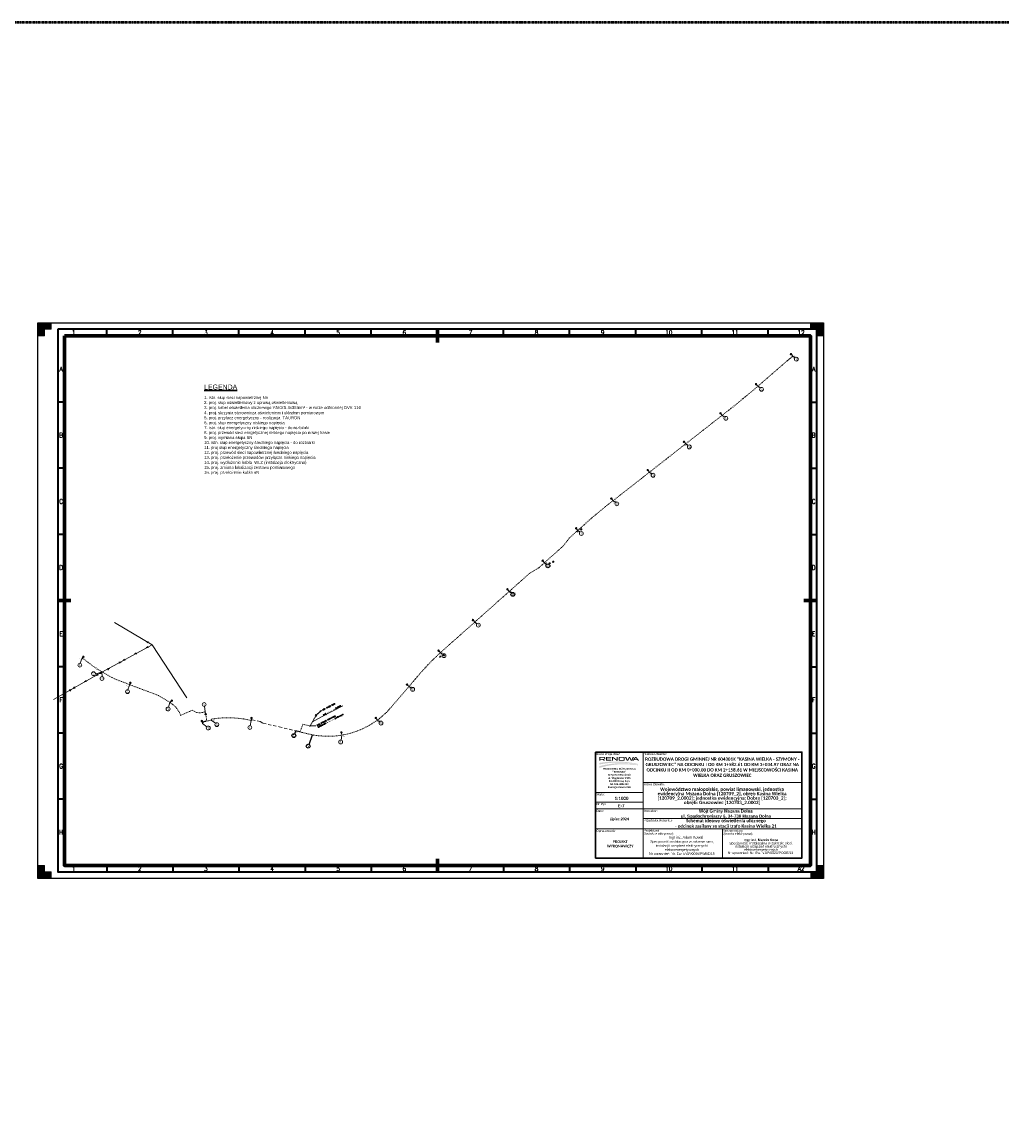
# Model space of a CAD drawing. Header units: metres. Extents: x 7168 to 12828, y 1523 to 3619.
# Tile 66 of 133: x 10607 to 11348, y 2357 to 3191. Entities that reach past the tile are written whole.
import ezdxf
from ezdxf.enums import TextEntityAlignment as Align

# ---------------------------------------------------------------- set-up
doc = ezdxf.new("R2010")
doc.units = ezdxf.units.M
for name, pattern in [('0.5_0.5', [1, 0.5, -0.5]), ('DASHDOT', [1, 0.5, -0.25, 0, -0.25]), ('DGN Style 2', [3.921133, 2.35268, -1.568453])]:
    doc.linetypes.add(name, pattern=pattern)
for name, color, linetype, lineweight in [('0_ramka', 7, 'Continuous', 0), ('3_jezdnia hatch', 8, 'Continuous', 0), ('5_urz bezp ruchu pionowa', 216, 'Continuous', 30), ('CP_FRAME', 217, 'Continuous', 70), ('CP_FRCENTR', 217, 'Continuous', 70), ('CP_FRMARK', 253, 'Continuous', 15), ('CP_FRREF', 251, 'Continuous', 35), ('CP_LINENORM', 251, 'Continuous', 25), ('CP_TEXTNORM', 53, 'Continuous', 25), ('Kabel nn oświetleniowy', 1, 'DGN Style 2', 13), ('KTJZ01', 98, 'Continuous', 0), ('Latarnia drogowa 1', 1, 'Continuous', 13), ('Opisy', 1, 'Continuous', 0), ('OTZK - Zadrzewienie lub zakrzewienie', 7, 'Continuous', 0), ('proj. słupy', 1, 'Continuous', 30), ('przewód elektroenergetyczny (linia)', 250, 'Continuous', 0), ('przewód elektroenergetyczny (linia)-Atr1', 250, 'Continuous', 0), ('RTPW02', 98, 'Continuous', 0), ('SUEP_B - Przewód elektroenergetyczny niskiego napięcia', 7, 'Continuous', 0), ('SUSM04_01_E', 250, 'Continuous', 0), ('SUTP_B - Przewód telekomunikacyjny napowietrzny', 7, 'Continuous', 0), ('szafa elektroenergetyczna (punkt)-Atr17', 250, 'Continuous', 0), ('słupy', 250, 'Continuous', 25)]:
    doc.layers.add(name, color=color, linetype=linetype, lineweight=lineweight)
doc.layers.add('AL 4x25', color=250, linetype='Continuous')
doc.styles.add('courier', font='arial.ttf')
doc.styles.add('CP_TXTCON', font='ROMANS.SHX', dxfattribs={"width": 0.8})
doc.styles.add('Opis elektryczny', font='arial.ttf', dxfattribs={"height": 0.85})
doc.styles.get("Standard").update_dxf_attribs({"font": 'arial.ttf'})
doc.styles.add('Style-KRENTZ_1250 I 0.20944', font='KRENTZ_1250.shx', dxfattribs={"oblique": 12})
doc.styles.add('Style-txt', font='txt.shx')
doc.styles.add('Stytuacja', font='arial.ttf', dxfattribs={"height": 0.85})

# ---------------------------------------------------------------- blocks, each defined once
blk = doc.blocks.new('CP_TEXTREFA2')
for p, q in [((-537, 405), (-537, 410)), ((-487, 405), (-487, 410)), ((-437, 405), (-437, 410)), ((-387, 405), (-387, 410)), ((-337, 405), (-337, 410)), ((-287, 410), (-287, 405)), ((-237, 405), (-237, 410)), ((-187, 405), (-187, 410)), ((-137, 405), (-137, 410)), ((-87, 405), (-87, 410)), ((-37, 405), (-37, 410)), ((-569, 355), (-574, 355)), ((-5, 355), (0, 355)), ((-569, 305), (-574, 305)), ((-5, 305), (0, 305)), ((-569, 255), (-574, 255)), ((-5, 255), (0, 255)), ((-574, 205), (-569, 205)), ((0, 205), (-5, 205)), ((-569, 155), (-574, 155)), ((-5, 155), (0, 155)), ((-569, 105), (-574, 105)), ((-5, 105), (0, 105)), ((-569, 55), (-574, 55)), ((-5, 55), (0, 55)), ((-537, 5), (-537, 0)), ((-487, 5), (-487, 0)), ((-437, 5), (-437, 0)), ((-387, 5), (-387, 0)), ((-337, 5), (-337, 0)), ((-287, 0), (-287, 5)), ((-237, 5), (-237, 0)), ((-187, 5), (-187, 0)), ((-137, 5), (-137, 0)), ((-87, 5), (-87, 0)), ((-37, 5), (-37, 0))]:
    blk.add_line(p, q)
for points in [[(-574, 410), (-574, 0), (0, 0), (0, 410)], [(-569, 405), (-569, 5), (-5, 5), (-5, 405)]]:
    blk.add_lwpolyline(points, close=True)
at = {"layer": 'CP_TEXTNORM', "linetype": 'ByBlock', "style": 'CP_TXTCON', "width": 0.8}
for s, p in [('1', (-562, 407.5)), ('2', (-512, 407.5)), ('3', (-462, 407.5)), ('4', (-412, 407.5)), ('5', (-362, 407.5)), ('6', (-312, 407.5)), ('7', (-262, 407.5)), ('8', (-212, 407.5)), ('9', (-162, 407.5)), ('10', (-112, 407.5)), ('11', (-62, 407.5)), ('12', (-12, 407.5)), ('A', (-571.5, 380)), ('A', (-2.5, 380)), ('B', (-571.5, 330)), ('B', (-2.5, 330)), ('C', (-571.5, 280)), ('C', (-2.5, 280)), ('D', (-571.5, 230)), ('D', (-2.5, 230)), ('E', (-571.5, 180)), ('E', (-2.5, 180)), ('F', (-571.5, 130)), ('F', (-2.5, 130)), ('G', (-571.5, 80)), ('G', (-2.5, 80)), ('H', (-571.5, 30)), ('H', (-2.5, 30)), ('1', (-562, 2.5)), ('2', (-512, 2.5)), ('3', (-462, 2.5)), ('4', (-412, 2.5)), ('5', (-362, 2.5)), ('6', (-312, 2.5)), ('7', (-262, 2.5)), ('8', (-212, 2.5)), ('9', (-162, 2.5)), ('10', (-112, 2.5)), ('11', (-62, 2.5)), ('A2', (-12, 2.5))]:
    blk.add_text(s, height=3.5, dxfattribs=at).set_placement(p, align=Align.MIDDLE)
blk = doc.blocks.new('2d_iso_5457_a2_zp5y')
at = {"layer": 'CP_FRMARK'}
for points in [[(10, 415), (10, 420), (0, 420), (0, 410), (5, 410), (5, 415)], [(589, 415), (589, 410), (594, 410), (594, 420), (584, 420), (584, 415)], [(5, 5), (5, 10), (0, 10), (0, 0), (10, 0), (10, 5)], [(589, 5), (584, 5), (584, 0), (589, 0), (594, 0), (594, 5), (594, 10), (589, 10)]]:
    blk.add_hatch(color=256, dxfattribs=at).paths.add_polyline_path(points)
blk.add_lwpolyline([(20, 410), (20, 10), (584, 10), (584, 410)], close=True)
at = {"layer": 'CP_FRCENTR'}
for p, q in [((302, 415), (302, 405)), ((15, 210), (25, 210)), ((589, 210), (579, 210)), ((302, 15), (302, 5))]:
    blk.add_line(p, q, dxfattribs=at)
at = {"layer": 'CP_FRMARK'}
for p, q in [((10, 420), (0, 420)), ((0, 420), (0, 410)), ((10, 415), (10, 420)), ((584, 415), (584, 420)), ((584, 420), (594, 420)), ((594, 420), (594, 410)), ((0, 410), (5, 410)), ((5, 415), (10, 415)), ((5, 410), (5, 415)), ((589, 415), (584, 415)), ((589, 410), (589, 415)), ((594, 410), (589, 410)), ((0, 0), (0, 10)), ((0, 10), (5, 10)), ((5, 10), (5, 5)), ((589, 10), (589, 5)), ((594, 10), (589, 10)), ((594, 0), (594, 10)), ((10, 0), (0, 0)), ((5, 5), (10, 5)), ((10, 5), (10, 0)), ((589, 5), (584, 5)), ((584, 0), (594, 0))]:
    blk.add_line(p, q, dxfattribs=at)
at = {"layer": 'CP_LINENORM'}
blk.add_lwpolyline([(594, 420), (594, 0), (0, 0), (0, 420)], close=True, dxfattribs=at)
at = {"layer": 'CP_FRREF'}
blk.add_blockref('CP_TEXTREFA2', (589, 5), dxfattribs=at)
blk = doc.blocks.new('OTZK')
at = {"layer": 'OTZK - Zadrzewienie lub zakrzewienie', "color": 250, "linetype": 'Continuous', "lineweight": 13}
blk.add_circle((3, 0), 1, dxfattribs=at)
blk.add_arc((-3, 0), 1, 318.5904, 221.4096, dxfattribs=at)
blk = doc.blocks.new('LO15')
at = {"layer": 'Latarnia drogowa 1'}
blk.add_line((0, 0), (1.5, 0), dxfattribs=at)
blk.add_circle((2.050888, 0), 0.550888, dxfattribs=at)
at = {"layer": 'Latarnia drogowa 1', "extrusion": (0, 0, -1)}
blk.add_arc((-3.020929, 0), 0.820233, 325.416533, 34.583463, dxfattribs=at)
at = {"layer": 'Latarnia drogowa 1'}
blk.add_solid([(0.150415, 0.150412), (0.150415, -0.149588), (-0.149585, 0.150412), (-0.149585, -0.149588)], dxfattribs=at)
blk = doc.blocks.new('*U79')
at = {"layer": 'słupy'}
h = blk.add_hatch(color=7, dxfattribs=at)
edge = h.paths.add_edge_path()
edge.add_arc((0, 0), 2461, 0, 360)
edge = h.paths.add_edge_path(flags=16)
edge.add_arc((0, 0), 1478, 0, 360)
h = blk.add_hatch(color=7, dxfattribs=at)
h.set_gradient(color1=(255, 255, 255), tint=0.41, name='CYLINDER')
edge = h.paths.add_edge_path()
edge.add_arc((0, 0), 1478, 0, 360)
at = {"layer": 'proj. słupy'}
for radius in [2461, 1478]:
    blk.add_circle((0, 0), radius, dxfattribs=at)
at = {"layer": 'słupy'}
blk.add_circle((0, 0), 2461, dxfattribs=at)
blk = doc.blocks.new('*U80')
at = {"layer": 'słupy'}
h = blk.add_hatch(color=18, dxfattribs=at)
h.set_gradient(color1=(76, 0, 0), color2=(76, 0, 0))
h.paths.add_polyline_path([(-2461, 0, 0.98457552), (2461, 0)])
blk.add_line((-2461, 0), (2461, 0), dxfattribs=at)
blk.add_circle((0, 38), 2461, dxfattribs=at)
blk = doc.blocks.new('RENOWA_1')
at = {"linetype": 'Continuous', "lineweight": -2}
h = blk.add_hatch(color=7, dxfattribs=at)
edge = h.paths.add_edge_path()
edge.add_ellipse((0.068, 0.151), major_axis=(-0.0191, 0), ratio=0.735318, start_angle=180, end_angle=270)
edge.add_line((0.068, 0.165), (0.014, 0.165))
edge.add_line((0.014, 0.165), (-0.001, 0.165))
edge.add_line((-0.001, 0.165), (-0.001, 0.107))
edge.add_line((-0.001, 0.107), (0.014, 0.107))
edge.add_line((0.014, 0.107), (0.014, 0.126))
edge.add_line((0.014, 0.126), (0.04, 0.126))
edge.add_line((0.04, 0.126), (0.067, 0.107))
edge.add_line((0.067, 0.107), (0.089, 0.107))
edge.add_line((0.089, 0.107), (0.06, 0.126))
edge.add_line((0.06, 0.126), (0.065, 0.126))
edge.add_ellipse((0.065, 0.14), major_axis=(0.0215, 0), ratio=0.650164, start_angle=270, end_angle=360)
edge.add_line((0.087, 0.14), (0.087, 0.151))
h.paths.add_polyline_path([(0.071, 0.148), (0.071, 0.141, -0.414214), (0.065, 0.135), (0.014, 0.135), (0.014, 0.154), (0.065, 0.154, -0.414214)], flags=16)
h = blk.add_hatch(color=7, dxfattribs=at)
h.set_gradient(rotation=270, tint=1, name='INVHEMISPHERICAL')
h.paths.add_polyline_path([(0.486, 0.066), (0.581, 0.053), (0.581, 0.059), (0.556, 0.064, 0.087432), (0.018, 0.078), (-0.001, 0.075), (-0.001, 0.052), (0.012, 0.054, -0.082937)])
h = blk.add_hatch(color=7, dxfattribs=at)
h.set_gradient(rotation=270, tint=1, name='INVHEMISPHERICAL')
h.paths.add_polyline_path([(0.496, 0.048), (0.581, 0.039), (0.581, 0.047), (0.553, 0.051, 0.10443), (0.017, 0.031), (-0.001, 0.027), (-0.001, 0), (0, 0, -0.100635)])
for points in [[(0.099, 0.107), (0.099, 0.118), (0.099, 0.154), (0.099, 0.165), (0.176, 0.165), (0.176, 0.154), (0.115, 0.154), (0.115, 0.141), (0.174, 0.141), (0.174, 0.131), (0.115, 0.131), (0.115, 0.118), (0.176, 0.118), (0.176, 0.107)], [(0.188, 0.107), (0.188, 0.165), (0.203, 0.165), (0.205, 0.165), (0.26, 0.123), (0.26, 0.165), (0.275, 0.165), (0.275, 0.107), (0.26, 0.107), (0.26, 0.107), (0.203, 0.15), (0.203, 0.107)], [(0.431, 0.107), (0.414, 0.107), (0.385, 0.165), (0.403, 0.165), (0.423, 0.12), (0.445, 0.165), (0.461, 0.165), (0.483, 0.12), (0.503, 0.165), (0.521, 0.165), (0.492, 0.107), (0.475, 0.107), (0.453, 0.15)]]:
    blk.add_hatch(color=7, dxfattribs=at).paths.add_polyline_path(points)
h = blk.add_hatch(color=7, dxfattribs=at)
edge = h.paths.add_edge_path()
edge.add_ellipse((0.363, 0.152), major_axis=(0.0179, 0), ratio=0.715756, start_angle=0, end_angle=90)
edge.add_line((0.363, 0.165), (0.307, 0.165))
edge.add_ellipse((0.307, 0.152), major_axis=(-0.0179, 0), ratio=0.715756, start_angle=270, end_angle=360)
edge.add_line((0.289, 0.152), (0.289, 0.12))
edge.add_ellipse((0.307, 0.12), major_axis=(-0.0179, 0), ratio=0.715756, start_angle=0, end_angle=90)
edge.add_line((0.307, 0.107), (0.363, 0.107))
edge.add_ellipse((0.363, 0.12), major_axis=(0.0179, 0), ratio=0.715756, start_angle=270, end_angle=360)
edge.add_line((0.381, 0.12), (0.381, 0.152))
edge = h.paths.add_edge_path(flags=16)
edge.add_ellipse((0.359, 0.147), major_axis=(-0.00672, 0), ratio=0.945371, start_angle=180, end_angle=270, ccw=False)
edge.add_line((0.366, 0.147), (0.366, 0.125))
edge.add_ellipse((0.359, 0.125), major_axis=(-0.00672, 0), ratio=0.945371, start_angle=90, end_angle=180, ccw=False)
edge.add_line((0.359, 0.118), (0.311, 0.118))
edge.add_ellipse((0.311, 0.125), major_axis=(0.00672, 0), ratio=0.945371, start_angle=188.4872, end_angle=270, ccw=False)
edge.add_line((0.304, 0.124), (0.304, 0.148))
edge.add_ellipse((0.311, 0.147), major_axis=(0.00672, 0), ratio=0.945371, start_angle=90, end_angle=171.5128, ccw=False)
edge.add_line((0.311, 0.154), (0.359, 0.154))
h = blk.add_hatch(color=7, dxfattribs=at)
h.paths.add_polyline_path([(0.496, 0.107), (0.54, 0.165), (0.556, 0.165), (0.6, 0.107), (0.582, 0.107), (0.572, 0.12), (0.548, 0.12), (0.524, 0.12), (0.514, 0.107)])
h.paths.add_polyline_path([(0.53, 0.129), (0.548, 0.154), (0.566, 0.129), (0.548, 0.129)], flags=16)

msp = doc.modelspace()

# ---------------------------------------------------------------- hatches: boundary and pattern name
at = {"linetype": 'Continuous', "lineweight": 13}
h = msp.add_hatch(color=0, dxfattribs=at)
edge = h.paths.add_edge_path()
edge.add_arc((10832.444, 2670.442), 0.045, 27.278291, 387.278291)
at = {"layer": 'Kabel nn oświetleniowy'}
msp.add_hatch(color=6, dxfattribs=at).paths.add_polyline_path([(10824.932, 2658.939), (10824.058, 2659.112), (10824.135, 2659.501), (10825.009, 2659.327)])
at = {"layer": 'SUSM04_01_E', "linetype": 'Continuous', "lineweight": 13}
h = msp.add_hatch(color=7, dxfattribs=at)
edge = h.paths.add_edge_path()
edge.add_arc((10667.199, 2699.894), 0.25, 27.278291, 387.278291)

# ---------------------------------------------------------------- linework, layer by layer
at = {"color": 1, "lineweight": 20}
for p, q in [((11191.16, 2937.295), (11189.538, 2938.622)), ((11164.786, 2914.586), (11163.164, 2915.912)), ((11137.823, 2892.629), (11136.201, 2893.955)), ((11110.188, 2871.028), (11108.566, 2872.354)), ((11082.799, 2849.62), (11081.177, 2850.946)), ((11055.454, 2828.051), (11053.832, 2829.378)), ((11028.601, 2805.62), (11026.978, 2806.947)), ((10950.72, 2736.396), (10949.098, 2737.722)), ((10651.945, 2709.986), (10650.885, 2706.603)), ((10662.337, 2698.918), (10666.113, 2699.28)), ((10667.544, 2696.537), (10667.191, 2699.899)), ((10687.973, 2689.965), (10686.913, 2686.581)), ((10901.073, 2687.828), (10899.451, 2689.155)), ((10718.672, 2676.857), (10717.612, 2673.473)), ((10744.702, 2673.978), (10745.332, 2670.21)), ((10746.527, 2658.657), (10743.276, 2661.156)), ((10753.059, 2661.223), (10749.809, 2663.722)), ((10779.426, 2659.432), (10779.978, 2663.242)), ((10877.109, 2662.372), (10875.486, 2663.698)), ((10848.127, 2648.498), (10848.679, 2652.309))]:
    msp.add_line(p, q, dxfattribs=at)
at = {"color": 1, "lineweight": -3}
for p, q in [((11003.327, 2781.149), (11001.705, 2782.476)), ((10976.829, 2759.602), (10975.207, 2760.929))]:
    msp.add_line(p, q, dxfattribs=at)
at = {"color": 1, "lineweight": 0}
msp.add_line((10924.762, 2713.311), (10923.14, 2714.637), dxfattribs=at)
at = {"color": 0, "linetype": 'Continuous', "lineweight": 13}
for p, q in [((10828.565, 2667.383), (10828.8, 2667.824)), ((10828.565, 2667.383), (10829.447, 2666.913)), ((10828.8, 2667.824), (10829.682, 2667.354)), ((10829.447, 2666.913), (10829.682, 2667.354))]:
    msp.add_line(p, q, dxfattribs=at)
at = {"color": 1}
for p, q in [((10813.064, 2653.198), (10813.861, 2655.528)), ((10823.942, 2645.235), (10826.361, 2652.649))]:
    msp.add_line(p, q, dxfattribs=at)
at = {"color": 6, "linetype": 'DASHDOT', "lineweight": 50}
msp.add_lwpolyline([(7167.922, 3191.04), (12827.852, 3191.04), (12827.852, 1523.068), (7167.922, 1523.068)], close=True, dxfattribs=at)
at = {"color": 1, "lineweight": 20}
for centre in [(11192.19, 2936.328), (11165.876, 2913.626), (11138.913, 2891.67), (11111.277, 2870.068), (11083.889, 2848.66), (11056.557, 2827.107), (11029.69, 2804.661), (10951.81, 2735.436), (10650.532, 2705.194), (10660.898, 2698.726), (10667.287, 2695.108), (10686.56, 2685.173), (10902.163, 2686.869), (10717.259, 2672.065), (10744.567, 2675.424), (10754.151, 2660.266), (10878.198, 2661.412), (10747.619, 2657.699), (10779.022, 2658.037), (10847.724, 2647.103)]:
    msp.add_circle(centre, 1.452, dxfattribs=at)
at = {"color": 1, "lineweight": -3}
for centre in [(11004.417, 2780.19), (10977.919, 2758.643)]:
    msp.add_circle(centre, 1.452, dxfattribs=at)
at = {"color": 1, "lineweight": 0}
msp.add_circle((10925.852, 2712.351), 1.452, dxfattribs=at)
at = {"color": 0, "linetype": 'Continuous', "lineweight": 0}
msp.add_circle((10832.444, 2670.442), 0.25, dxfattribs=at)
at = {"color": 1}
for centre in [(10812.317, 2651.939), (10823.196, 2643.977)]:
    msp.add_circle(centre, 1.452, dxfattribs=at)
at = {"layer": '0_ramka', "color": 7, "linetype": 'Continuous', "lineweight": 0}
for p, q in [((11076.407, 2639.451), (11076.407, 2565.451)), ((11196.407, 2616.476), (11076.407, 2616.476)), ((11076.407, 2609.075), (11040.407, 2609.075)), ((11076.406, 2601.742), (11040.407, 2601.742)), ((11196.407, 2596.563), (11040.407, 2596.564)), ((11196.407, 2589.231), (11076.407, 2589.231)), ((11196.407, 2581.451), (11040.407, 2581.452)), ((11136.407, 2581.451), (11136.407, 2559.451)), ((11076.407, 2565.451), (11076.407, 2559.451))]:
    msp.add_line(p, q, dxfattribs=at)
at = {"layer": '0_ramka', "color": 7, "linetype": 'Continuous', "lineweight": 30, "flags": 128}
msp.add_lwpolyline([(11040.407, 2639.451), (11196.407, 2639.451), (11196.407, 2559.451), (11040.407, 2559.451), (11040.407, 2639.451)], close=True, dxfattribs=at)
at = {"layer": '3_jezdnia hatch', "color": 6, "flags": 128}
for points in [[(10829.191, 2667.428), (10832.913, 2670.704)], [(10832.913, 2670.704), (10833.553, 2671.034)], [(10824.962, 2659.242), (10829.054, 2659.234)]]:
    msp.add_lwpolyline(points, dxfattribs=at)
at = {"layer": '3_jezdnia hatch', "color": 6, "extrusion": (0, 0, -1)}
msp.add_solid([(-10824.962, 2659.227), (-10824.872, 2659.242), (-10824.962, 2659.257)], dxfattribs=at)
at = {"layer": '5_urz bezp ruchu pionowa', "color": 1, "linetype": 'Continuous', "lineweight": 13}
msp.add_lwpolyline([(10849.457, 2674.436), (10833.347, 2666.129), (10826.397, 2662.37)], dxfattribs=at)
at = {"layer": 'Kabel nn oświetleniowy', "linetype": '0.5_0.5'}
for points in [[(11189.594, 2938.709, 0.0085192), (11185.493, 2935.273), (11163.276, 2916.011)], [(11053.635, 2829.419), (11081.177, 2850.946, -0.0010516), (11081.177, 2850.946), (11081.177, 2850.946)], [(11053.635, 2829.419, 0.0189187), (11035.701, 2814.7), (11027.09, 2807.046)], [(10923.139, 2714.637, 0.0313506), (10907.695, 2698.765), (10904.253, 2694.753), (10900.981, 2690.939), (10899.548, 2689.269)], [(10718.777, 2676.902, -0.1736862), (10726.728, 2667.238), (10735.522, 2671.098), (10738.802, 2669.4), (10741.153, 2669.152), (10743.99, 2669.54), (10745.332, 2670.21)]]:
    msp.add_lwpolyline(points, format="xyb", dxfattribs=at)
for points in [[(11163.163, 2915.912), (11158.635, 2912.02), (11154.494, 2908.718), (11151.607, 2906.349), (11148.66, 2903.872), (11146.822, 2902.297), (11145.298, 2901.066), (11138.17, 2895.495), (11136.201, 2893.956)], [(11108.566, 2872.354), (11121.625, 2882.563), (11129.504, 2888.721), (11136.15, 2893.916)], [(11081.176, 2850.946), (11088.869, 2856.98), (11100.479, 2866.061), (11105.824, 2870.301), (11108.566, 2872.354)], [(11001.818, 2782.576), (11016.04, 2795.218), (11020.649, 2801.322), (11026.978, 2806.947)], [(11001.706, 2782.476), (10997.17, 2778.445), (10990.567, 2774.583), (10980.755, 2765.861), (10975.259, 2760.976)], [(10975.259, 2760.976), (10962.559, 2749.687), (10949.098, 2737.722)], [(10923.14, 2714.637), (10949.098, 2737.722), (10949.098, 2737.722), (10949.098, 2737.722)], [(10688.003, 2690.036), (10687.891, 2690.666), (10677.287, 2694.603), (10672.909, 2696.807), (10666.961, 2700.446), (10663.748, 2702.216), (10659.497, 2705.225), (10652.833, 2710.253), (10651.979, 2709.966)], [(10688.003, 2690.036), (10688.265, 2690.396), (10709.919, 2682.316), (10718.644, 2677.04)], [(10899.451, 2689.155), (10885.928, 2673.394), (10885.013, 2672.39), (10883.277, 2670.492), (10882.263, 2669.473), (10878.709, 2666.239), (10877.24, 2665.039), (10875.486, 2663.698)], [(10743.158, 2661.18), (10743.876, 2662.399), (10744.486, 2662.566), (10746.49, 2663.342), (10746.347, 2664.069), (10745.307, 2670.134)], [(10743.188, 2661.033), (10743.882, 2662.023), (10745.337, 2662.502), (10745.337, 2662.502), (10747.795, 2663.179), (10748.91, 2663.435), (10749.721, 2663.6)], [(10813.893, 2655.503), (10814.29, 2655.632), (10817.064, 2654.871), (10819.104, 2660.489), (10824.274, 2659.338)], [(10813.882, 2655.49), (10823.121, 2653.227), (10827.315, 2652.349), (10831.039, 2651.815), (10837.184, 2651.424), (10840.38, 2651.458), (10843.228, 2651.625), (10846.382, 2651.962), (10848.679, 2652.309)]]:
    msp.add_lwpolyline(points, dxfattribs=at)
at = {"layer": 'Kabel nn oświetleniowy', "linetype": '0.5_0.5', "extrusion": (0, 0, -1)}
msp.add_lwpolyline([(-10749.837, 2663.778), (-10750.199, 2664.455, 0.0967076), (-10779.887, 2663.433, -0.0967076)], format="xyb", dxfattribs=at)
at = {"layer": 'Kabel nn oświetleniowy'}
msp.add_lwpolyline([(10780.151, 2663.365), (10780.83, 2663.855), (10786.82, 2662.585), (10789.133, 2661.299), (10801.291, 2658.576), (10813.861, 2655.528)], dxfattribs=at)
at = {"layer": 'Kabel nn oświetleniowy', "color": 6, "linetype": 'Continuous', "lineweight": 13, "flags": 128}
msp.add_lwpolyline([(10829.124, 2667.369), (10824.516, 2658.921)], dxfattribs=at)
at = {"layer": 'Kabel nn oświetleniowy', "linetype": '0.5_0.5', "extrusion": (0, 0, -1)}
msp.add_arc((-10838.114, 2714.417), 63, 233.479359, 260.366878, dxfattribs=at)
at = {"layer": 'KTJZ01', "color": 250, "linetype": 'Continuous', "lineweight": 13}
msp.add_line((10672.001, 2701.47), (10672.458, 2702.899), dxfattribs=at)
at = {"layer": 'przewód elektroenergetyczny (linia)', "color": 1, "linetype": 'Continuous', "lineweight": 13}
msp.add_line((10832.444, 2670.442), (10829.124, 2667.369), dxfattribs=at)
at = {"layer": 'SUEP_B - Przewód elektroenergetyczny niskiego napięcia', "color": 1, "linetype": 'Continuous', "lineweight": 13}
for p, q in [((10705.159, 2720.627), (10676.832, 2737.31)), ((10705.159, 2720.627), (10667.199, 2699.894)), ((10701.847, 2719.388), (10700.771, 2718.23)), ((10702.397, 2722.834), (10700.85, 2723.164)), ((10700.85, 2723.164), (10701.889, 2721.972)), ((10693.071, 2714.594), (10691.994, 2713.436)), ((10691.994, 2713.436), (10693.55, 2713.717)), ((10700.771, 2718.23), (10702.327, 2718.51)), ((10672.906, 2703.011), (10671.35, 2702.73)), ((10671.829, 2701.853), (10672.906, 2703.011)), ((10681.682, 2707.804), (10680.126, 2707.524)), ((10680.605, 2706.646), (10681.682, 2707.804)), ((10684.295, 2709.801), (10683.218, 2708.643)), ((10683.218, 2708.643), (10684.774, 2708.923)), ((10667.199, 2699.894), (10630.515, 2679.154)), ((10663.907, 2698.606), (10662.847, 2697.433)), ((10662.847, 2697.433), (10664.399, 2697.736)), ((10643.913, 2686.729), (10642.361, 2686.426)), ((10642.853, 2685.555), (10643.913, 2686.729)), ((10646.496, 2688.764), (10645.437, 2687.59)), ((10645.437, 2687.59), (10646.988, 2687.893)), ((10655.201, 2693.685), (10654.142, 2692.512)), ((10654.142, 2692.512), (10655.694, 2692.815))]:
    msp.add_line(p, q, dxfattribs=at)
at = {"layer": 'SUTP_B - Przewód telekomunikacyjny napowietrzny', "color": 40, "linetype": 'Continuous', "lineweight": 13, "true_color": 0xffbe00}
for p, q in [((10705.159, 2720.627), (10676.832, 2737.31)), ((10731.47, 2680.425), (10705.159, 2720.627))]:
    msp.add_line(p, q, dxfattribs=at)

# ---------------------------------------------------------------- block references
at = {"color": 7, "linetype": 'Continuous', "lineweight": 0, "ltscale": 1000, "xscale": 50.00000000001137, "yscale": 50.00000000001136, "zscale": 50.00000000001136}
msp.add_blockref('RENOWA_1', (11043.447, 2627.58), dxfattribs=at)
at = {"layer": 'AL 4x25', "xscale": 0.000125, "yscale": 0.000125, "zscale": 0.000125}
for name, p, rotation in [('*U79', (10666.113, 2699.28), 27.27829084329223), ('*U80', (10667.193, 2699.896), 295.4355588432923)]:
    msp.add_blockref(name, p, dxfattribs=dict(at, rotation=rotation))
at = {"layer": 'CP_FRAME'}
msp.add_blockref('2d_iso_5457_a2_zp5y', (10618.841, 2543.908), dxfattribs=at)
at = {"layer": 'Latarnia drogowa 1'}
for p, rotation in [((11189.478, 2938.614), 129.0153928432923), ((11163.163, 2915.912), 130.9260388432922), ((11136.15, 2893.916), 128.0123698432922), ((11108.565, 2872.354), 128.0123698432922), ((11081.176, 2850.946), 128.0123698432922), ((11053.635, 2829.419), 128.0123698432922), ((11026.978, 2806.947), 128.0123698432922), ((11001.818, 2782.576), 131.6324438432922), ((10975.207, 2760.929), 131.6324438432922), ((10949.098, 2737.722), 131.6324438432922), ((10651.963, 2709.948), 49.87394184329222), ((10923.139, 2714.637), 132.2202228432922), ((10687.973, 2689.965), 67.54332284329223), ((10899.451, 2689.155), 139.3713988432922), ((10718.672, 2676.857), 46.31784584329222), ((10745.332, 2670.21), 279.6527048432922), ((10743.188, 2661.033), 101.7150968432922), ((10779.978, 2663.242), 80.28979284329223), ((10875.486, 2663.698), 126.4421548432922), ((10848.679, 2652.309), 99.71499484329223)]:
    msp.add_blockref('LO15', p, dxfattribs=dict(at, rotation=rotation))
at = {"layer": 'OTZK - Zadrzewienie lub zakrzewienie', "color": 250, "linetype": 'Continuous', "lineweight": 13, "xscale": 0.5, "yscale": 0.5, "zscale": 0.5, "rotation": 27.27829084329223}
msp.add_blockref('OTZK', (11028.309, 2807.047), dxfattribs=at)
at = {"layer": 'OTZK - Zadrzewienie lub zakrzewienie', "color": 250, "linetype": 'Continuous', "lineweight": -3, "xscale": 0.5, "yscale": 0.5, "zscale": 0.5, "rotation": 27.27829084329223}
msp.add_blockref('OTZK', (11007.145, 2782.632), dxfattribs=at)
at = {"layer": 'OTZK - Zadrzewienie lub zakrzewienie', "color": 250, "linetype": 'Continuous', "lineweight": 0, "xscale": 0.5, "yscale": 0.5, "zscale": 0.5, "rotation": 27.27829084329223}
msp.add_blockref('OTZK', (10924.398, 2712.118), dxfattribs=at)

# ---------------------------------------------------------------- texts
at = {"color": 1, "lineweight": 20, "char_height": 1.5, "width": 1.10785, "attachment_point": 1, "rotation": 27.278291}
for s, insert in [('\\H1x;\\W0.75;2', (11191.339, 2936.77)), ('\\H1x;\\W0.75;2', (11165.024, 2914.069)), ('\\H1x;\\W0.75;2', (11138.062, 2892.112)), ('\\H1x;\\W0.75;2', (11110.426, 2870.51)), ('\\H1x;\\W0.75;2', (11083.037, 2849.102)), ('\\H1x;\\W0.75;2', (11055.706, 2827.549)), ('\\H1x;\\W0.75;2', (11028.839, 2805.103)), ('\\H1x;\\W0.75;2', (10950.959, 2735.878)), ('\\H1x;\\W0.75;2', (10649.681, 2705.636)), ('\\H1x;\\W0.75;11', (10660.047, 2699.168)), ('\\H1x;\\W0.75;10', (10666.436, 2695.55)), ('\\H1x;\\W0.75;2', (10685.709, 2685.615)), ('\\H1x;\\W0.75;2', (10901.312, 2687.311)), ('\\H1x;\\W0.75;2', (10716.408, 2672.507)), ('\\H1x;\\W0.75;2', (10743.715, 2675.866)), ('\\H1x;\\W0.75;2', (10753.3, 2660.708)), ('\\H1x;\\W0.75;2', (10877.347, 2661.855)), ('\\H1x;\\W0.75;2', (10746.767, 2658.141)), ('\\H1x;\\W0.75;2', (10778.171, 2658.479)), ('\\H1x;\\W0.75;2', (10846.873, 2647.546))]:
    msp.add_mtext(s, dxfattribs=dict(at, insert=insert))
at = {"lineweight": 30, "ltscale": 100, "insert": (10744.508, 2917.186), "char_height": 1.5, "width": 116.91458, "attachment_point": 1}
msp.add_mtext('{\\H2.5x;\\LLEGENDA \\P\\pt0;\\Ftxt|c238;\\H0.4x;\\P\\fArial|b0|i0|c238|p34;\\H1.4999x;\\l1. istn. słup sieci napowietrznej Nn\\H1.0001x; \\P\\H0.9999x;2. proj. słup oświetleniowy z oprawą oświetleniową\\P3. proj. kabel oświetlenia ulicznewgo YAKXS 4x35\\H1.0256x;mm² - w rurze ochronnej DVK 110\\P4. \\H0.97498x;\\C0;proj. skrzynia sterownicza oświeteniem i układem pomiarowym\\P5. proj. przyłacz energetyczny - realizacja  TAURON\\P6. proj. słup energetyczny niskiego napięcia\\P7. istn. słup energetyczny niskiego napięcia - do rozbiórki\\P8. proj. przewód sieci enrgetycznej niskiego napięcia po nowej trasie\\P9. proj. wymiana słupa SN\\P10. istn. słup energetyczny średniego napięcia - do rozbiórki\\P11. proj słup energetyczny średniego napięcia\\P12. proj. przewód sieci napowietrznej średniego napięcia\\P13. proj. przełożenie przewodów przyłącza niskiego napięcia\\P14. proj. wydłużenie kabla  WLZ (instalacja elektryczna)\\P15. proj. zmiana lokalizacji zestawu pomiarowego\\P16. proj. przełożenie kabla nN}', dxfattribs=at)
at = {"color": 1, "lineweight": -3, "char_height": 1.5, "width": 1.10785, "attachment_point": 1, "rotation": 27.278291}
for insert in [(11003.566, 2780.632), (10977.068, 2759.085)]:
    msp.add_mtext('\\H1x;\\W0.75;2', dxfattribs=dict(at, insert=insert))
at = {"color": 1, "lineweight": 0, "insert": (10925.001, 2712.793), "char_height": 1.5, "width": 1.10785, "attachment_point": 1, "rotation": 27.278291}
msp.add_mtext('\\H1x;\\W0.75;2', dxfattribs=at)
at = {"color": 1, "char_height": 1.5, "width": 1.10785, "attachment_point": 1, "rotation": 27.278291}
for s, insert in [('\\H1x;\\W0.75;2', (10811.466, 2652.382)), ('\\H1x;\\W0.75;3', (10822.345, 2644.419))]:
    msp.add_mtext(s, dxfattribs=dict(at, insert=insert))
at = {"color": 7, "lineweight": 13, "rotation": 359.99974, "style": 'courier'}
for s, insert, char_height, width, attachment_point in [('\\fCalibri|b0|i0|c238238|p39;Biuro Projektów:', (11041.007, 2638.986), 1.71093, 40.89129, 1), ('\\P\\P\\fCalibri|b1|i0|c238238|p39;\\H0.6x;PRACOWNIA INŻYNIERYJNA "RENOWA"\\PKrzysztof Waniczek\\Pul. Węgierska 146A\\P33-300 Nowy Sącz\\Ptel.693-468-132\\Pbiuro@renowa.info', (11058.407, 2635.288), 2.31147, 30.4546, 2)]:
    msp.add_mtext(s, dxfattribs=dict(at, insert=insert, char_height=char_height, width=width, attachment_point=attachment_point))
at = {"color": 7, "lineweight": 13, "insert": (11075.622, 2576.162), "char_height": 2, "width": 60, "attachment_point": 1, "style": 'courier'}
msp.add_mtext('\\pi18.623;{\\fArial Narrow|b0|i0|c238|p34;  mgr inż. Adam Kowal\\P\\pi6.1846;\\fArial|b0|i0|c238|p34;\\H0.9167x;\\C256;Specjalność: instalacyjna w zakresie sieci,\\P\\pi10.243;instalacji i urządzeń elektrycznych i \\P\\pi17.321;elektroenergetycznych\\P\\pi5.3804;Nr uprawnień: Nr. Ew. MAP/0066/PWBE/15\\P}', dxfattribs=at)
at = {"color": 7, "lineweight": 13, "insert": (11140.447, 2574.079), "char_height": 2, "width": 49.77348, "attachment_point": 1, "line_spacing_factor": 0.8, "style": 'courier'}
msp.add_mtext('\\pi12.201;{\\fArial|b1|i0|c238|p34;\\H0.9167x;\\C256;mgr inż. Marcin Koza\\P\\pi1.0713;\\fArial|b0|i0|c238|p34;Specjalność: instalacyjna w zakresie sieci,\\P\\pi5.1295;instalacji i urządzeń elektrycznych i \\P\\pi12.207;elektroenergetycznych\\P\\pi0;Nr uprawnień: Nr. Ew. MAP/0323/POOE/13}', dxfattribs=at)
at = {"layer": '0_ramka', "color": 7, "lineweight": 0, "rotation": 359.999778}
for s, insert, char_height, width, attachment_point, style in [('\\fCalibri|b0|i0|c238238|p39;Nazwa Obiektu:', (11077.007, 2638.973), 1.71093, 40.89129, 1, 'courier'), ('\\pt0.0782141;\\fCalibri|b1|i0|c238238|p39;ROZBUDOWA DROGI GMINNEJ NR 604301K "KASINA WIELKA - SZYMONY - GRUSZOWIEC" NA ODCINKU I OD KM 1+582.61 DO KM 3+034.97 ORAZ NA ODCINKU II OD KM 0+000.00 DO KM 2+158.61 W MIEJSCOWOŚCI KASINA WIELKA ORAZ GRUSZOWIEC', (11136.23, 2628.066), 2.44419, 117.97047, 5, 'Stytuacja'), ('\\fCalibri|b0|i0|c238238|p39;Adres Obiektu:', (11077.007, 2615.999), 1.71093, 40.89129, 1, 'courier'), ('\\fCalibri|b0|i0|c238238|p39;Skala:', (11041.007, 2608.597), 1.71093, 40.89129, 1, 'courier'), ('{\\fCalibri|b1|i0|c158|p39;1:1000}', (11060.019, 2604.551), 2.44419, 19.44312, 5, 'courier'), ('\\fCalibri|b0|i0|c238238|p39;Nr Rys:', (11041.007, 2601.139), 1.71093, 40.89129, 1, 'courier'), ('\\fCalibri|b0|i0|c238238|p39;Data:', (11041.007, 2595.956), 1.71093, 40.89129, 1, 'courier'), ('{\\fCalibri|b1|i0|c158|p39;E-7}', (11059.896, 2598.871), 2.44419, 12.10744, 5, 'Stytuacja'), ('\\fCalibri|b0|i0|c238238|p39;Inwestor:', (11077.007, 2595.964), 1.71093, 40.89129, 1, 'courier'), ('\\P\\fArial|b1|i0|c238238|p39;Wójt Gminy Mszana Dolna\\Pul. Spadochroniarzy 6, 34-730 Mszana Dolna', (11138.968, 2594.616), 2.32198, 91.84384, 5, 'Stytuacja'), ('\\fCalibri|b1|i0|c238238|p39;Lipiec 2024', (11058.407, 2588.769), 2.03682, 32.8438, 5, 'Stytuacja'), ('\\fCalibri|b0|i0|c238238|p39;Przedmiot Rysunku:', (11077.007, 2588.753), 1.71093, 40.89129, 1, 'courier'), ('\\pt0.035441;{\\fCalibri|b1|i0|c238|p39;Schemat ideowy oświetlenia ulicznego \\P- odcinek zasilany ze stacji trafo Kasina Wielka 21}', (11138.968, 2585.341), 2.44419, 96.67773, 5, 'courier'), ('\\fCalibri|b0|i0|c238238|p39;Opracowanie', (11041.007, 2580.887), 1.71093, 40.89129, 1, 'courier'), ('{\\fCalibri|b1|i0|c158|p39;PROJEKT\\PWYKONAWCZY}', (11059.047, 2570.117), 2.03682, 32.8438, 5, 'Stytuacja')]:
    msp.add_mtext(s, dxfattribs=dict(at, insert=insert, char_height=char_height, width=width, attachment_point=attachment_point, style=style))
at = {"layer": '0_ramka', "color": 7, "lineweight": 0, "rotation": 359.999778, "line_spacing_factor": 0.8, "style": 'courier'}
for s, insert, char_height, width, attachment_point in [('\\fCalibri|b1|i0|c238238|p39;Województwo małopolskie, powiat limanowski, jednostka ewidencyjna Mszana Dolna [120709_2], obręb Kasina Wielka [120709_2.0002]; jednostka ewidencyjna: Dobra [120703_2]; obręb: Gruszowiec [120703_2.0003]', (11136.058, 2606.114), 2.5, 107.07528, 5), ('{\\fCalibri|b0|i0|c158|p39;Projektant\\P(branża elektryczna):}', (11077.007, 2580.974), 1.71093, 40.89129, 1), ('{\\fCalibri|b0|i0|c158|p39;Sprawdzający\\P(branża elektryczna):}', (11137.007, 2580.973), 1.71093, 40.89129, 1)]:
    msp.add_mtext(s, dxfattribs=dict(at, insert=insert, char_height=char_height, width=width, attachment_point=attachment_point))
at = {"layer": '3_jezdnia hatch', "color": 6, "style": 'Style-txt', "width": 0.75}
msp.add_text('istn. stacja trafo', height=1, rotation=27.278291, dxfattribs=at).set_placement((10833.797, 2671.835), align=Align.TOP_LEFT)
at = {"layer": '3_jezdnia hatch', "color": 1, "style": 'Style-txt', "width": 0.75}
for s, p in [('proj. przyłącz - TAURON', (10834.228, 2668)), ('proj. skrzynie sterownicza', (10829.468, 2660.198)), ('oświeteniem i układem pomiarowym', (10830.232, 2658.716))]:
    msp.add_text(s, height=1, rotation=27.278291, dxfattribs=at).set_placement(p, align=Align.TOP_LEFT)
at = {"layer": 'Opisy', "style": 'Opis elektryczny'}
for s, rotation, p in [('L-39', 40.336409, (11189.856, 2936.856)), ('L-38', 40.720494, (11163.077, 2914.421)), ('L-37', 39.002725, (11136.2, 2892.109)), ('L-36', 36.464178, (11108.477, 2870.64)), ('L-35', 39.619826, (11081.126, 2848.911)), ('L-34', 37.198192, (11054.265, 2827.386)), ('L-33', 38.092249, (11027.009, 2805.162)), ('L-32', 43.479013, (11002.33, 2781.078)), ('L-31', 42.67513, (10975.277, 2759.054)), ('L-30', 39.24088, (10948.924, 2735.835)), ('L-9', 325.560835, (10650.189, 2709.966)), ('L-29', 44.337293, (10923.221, 2712.879)), ('L-10', 335.018611, (10685.687, 2689.526)), ('L-28', 48.135906, (10899.651, 2687.462)), ('L-23', 10.859245, (10750.311, 2663.047)), ('L-27', 35.125171, (10875.4, 2661.999)), ('L-25', 347.990138, (10813.015, 2654.592)), ('L-26', 2.933704, (10848.408, 2650.777))]:
    msp.add_text(s, height=0.85, rotation=rotation, dxfattribs=at).set_placement(p)
at = {"layer": 'przewód elektroenergetyczny (linia)-Atr1', "color": 1, "linetype": 'Continuous', "style": 'Style-KRENTZ_1250 I 0.20944', "oblique": 12, "width": 0.9}
msp.add_text('eN', height=0.75, rotation=42.789291, dxfattribs=at).set_placement((10830.485, 2668.633), align=Align.MIDDLE_LEFT)
at = {"layer": 'RTPW02', "color": 250, "linetype": 'Continuous', "lineweight": -3, "insert": (10977.431, 2757.906), "char_height": 0.75, "attachment_point": 7, "rotation": 27.278291, "line_spacing_factor": 0.72}
msp.add_mtext('\\FKRENTZ_1250;\\Q12;\\H1x;\\W0.8; 580.16', dxfattribs=at)
at = {"layer": 'RTPW02', "color": 250, "linetype": 'Continuous', "lineweight": 13, "insert": (10827.26, 2664.394), "char_height": 0.75, "attachment_point": 7, "rotation": 27.278291, "line_spacing_factor": 0.72}
msp.add_mtext('\\FKRENTZ_1250;\\Q12;\\H1x;\\W0.8; 568.76', dxfattribs=at)
at = {"layer": 'szafa elektroenergetyczna (punkt)-Atr17', "color": 1, "linetype": 'Continuous', "style": 'Style-KRENTZ_1250 I 0.20944', "oblique": 12, "width": 0.9}
msp.add_text('e', height=0.75, rotation=27.278291, dxfattribs=at).set_placement((10828.765, 2666.343))

doc.saveas('drawing.dxf')
